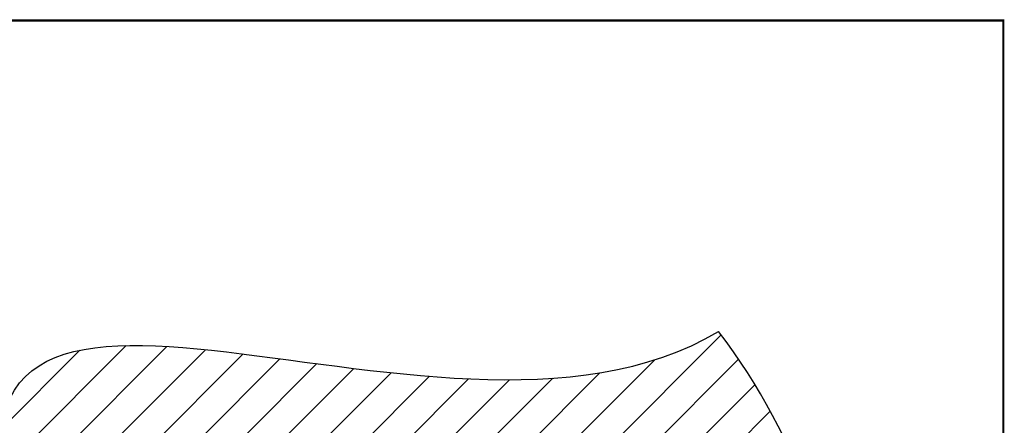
# Model space of a CAD drawing. Header units: millimetres. Extents: x 174 to 8746, y 150 to 6154.
# Tile 49 of 49: x 5568 to 8746, y 4846 to 6154. Entities that reach past the tile are written whole.
import ezdxf

# ---------------------------------------------------------------- set-up
doc = ezdxf.new("R2010")
doc.units = ezdxf.units.MM
doc.header["$MEASUREMENT"] = 0
doc.layers.get('0').update_dxf_attribs({"lineweight": 18})
doc.layers.add('图层0000', color=7, linetype='Continuous', lineweight=25)

# ---------------------------------------------------------------- blocks, each defined once
blk = doc.blocks.new('DrawingBlockBlk86')
at = {"layer": '图层0000', "color": 7, "linetype": 'Continuous', "lineweight": 18}
for p, q in [((8745.8, 6154.5), (175.5, 6154.5)), ((8744.3, 6153), (177, 6153)), ((8742.8, 6151.5), (178.5, 6151.5))]:
    blk.add_line(p, q, dxfattribs=at)
blk = doc.blocks.new('DrawingBorderBlk86')
at = {"layer": '图层0000', "color": 7, "linetype": 'Continuous', "lineweight": 18}
for p, q in [((8744.3, 6153), (174, 6153)), ((8742.8, 6151.5), (175.5, 6151.5)), ((8741.3, 6150), (177, 6150)), ((8741.3, 6150), (8741.3, 153)), ((8742.8, 6151.5), (8742.8, 151.5)), ((8744.3, 6153), (8744.3, 150))]:
    blk.add_line(p, q, dxfattribs=at)

msp = doc.modelspace()

# ---------------------------------------------------------------- hatches: boundary and pattern name
at = {"layer": '图层0000', "linetype": 'Continuous', "lineweight": -3}
h = msp.add_hatch(dxfattribs=at)
h.set_pattern_fill('ANSI31', color=256, scale=95.25, style=0, pattern_type=2)
h.set_pattern_definition([(45, (0, 0), (-67.3519, 67.3519), [])])
edge = h.paths.add_edge_path(flags=16)
edge.add_spline(control_points=[(5579.119, 3560.167), (5117.547, 2170.568), (6914.764, 3352.866), (7823.4, 2806.129)], knot_values=[0, 0, 0, 0, 1, 1, 1, 1], degree=3, periodic=0)
edge.add_arc((6302.25, 3977.667), 1920, 322.397767, 397.602233)
edge.add_spline(control_points=[(7823.4, 5149.205), (6914.764, 4602.467), (5117.547, 5784.765), (5579.119, 4395.167)], knot_values=[0, 0, 0, 0, 1, 1, 1, 1], degree=3, periodic=0)
edge.add_arc((6302.25, 3977.667), 835, 210, 510)

# ---------------------------------------------------------------- linework, layer by layer
at = {"layer": '图层0000', "color": 7}
msp.add_arc((6302.25, 3977.667), 1920, 322.397767, 37.602233, dxfattribs=at)
msp.add_open_spline([(5579.119, 4395.167), (5117.547, 5784.765), (6914.764, 4602.467), (7823.4, 5149.205)], degree=3, dxfattribs=at)

# ---------------------------------------------------------------- block references
for name in ['DrawingBorderBlk86', 'DrawingBlockBlk86']:
    msp.add_blockref(name, (0, 0))

doc.saveas('drawing.dxf')
